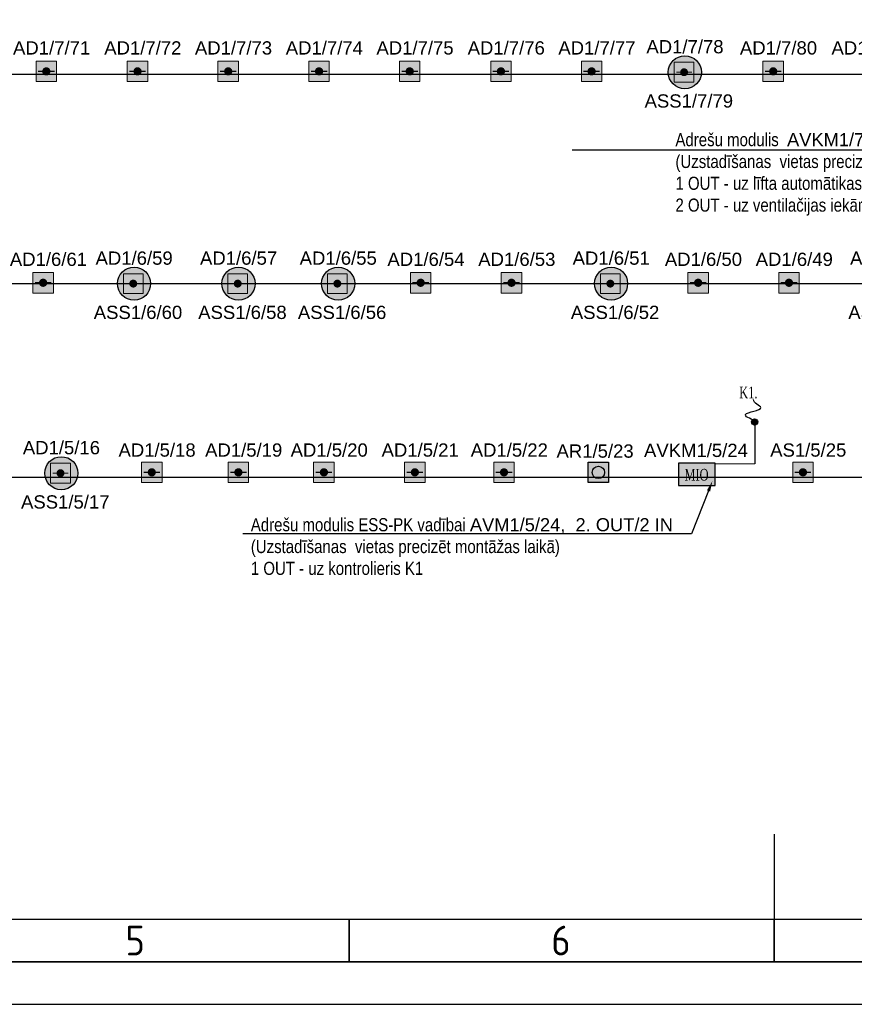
# Model space of a CAD drawing. Header units: millimetres. Extents: x -197461 to 862495, y -970068 to 63888.
# Tile 9 of 205: x -109893 to -96575, y -719994 to -704290. Entities that reach past the tile are written whole.
import ezdxf
from ezdxf import colors
from ezdxf.entities.mleader import LeaderData, LeaderLine
from ezdxf.math import Vec2, Vec3

# ---------------------------------------------------------------- set-up
doc = ezdxf.new("R2010")
doc.units = ezdxf.units.MM
doc.layers.get('0').update_dxf_attribs({"linetype": 'CONTINUOUS'})
doc.layers.add('Rasējuma lapa', color=7, linetype='CONTINUOUS')
doc.layers.add('UAS', color=240, linetype='CONTINUOUS')
doc.layers.add('S-STRS', color=7, linetype='CONTINUOUS', lineweight=9)
doc.styles.add('ARIAL', font='arialbd.ttf')
doc.styles.add('ISO', font='iso')
doc.styles.add('Karlis_times', font='times.ttf', dxfattribs={"height": 2.2})

# ---------------------------------------------------------------- blocks, each defined once
blk = doc.blocks.new('A2_L')
at = {"layer": 'Rasējuma lapa', "lineweight": 30}
for p, q in [((-292, 20), (-292, 10)), ((-574, 10), (-10, 10))]:
    blk.add_line(p, q, dxfattribs=at)
at = {"layer": 'Rasējuma lapa', "lineweight": 35}
for p, q in [((-342, 5), (-342, 10)), ((-292, 5), (-292, 10)), ((-579, 5), (-5, 5))]:
    blk.add_line(p, q, dxfattribs=at)
at = {"layer": 'Rasējuma lapa'}
blk.add_line((-594, 0), (0, 0), dxfattribs=at)
at = {"layer": 'Rasējuma lapa', "style": 'ISO'}
for s, p in [('6', (-318.21, 5.75)), ('5', (-368.3, 5.75))]:
    blk.add_text(s, height=3.5, dxfattribs=at).set_placement(p)
blk = doc.blocks.new('*U1293')
at = {"layer": 'Rasējuma lapa'}
blk.add_blockref('A2_L', (0, 0), dxfattribs=at)
blk = doc.blocks.new('AD-proj')
at = {"lineweight": 5}
blk.add_lwpolyline([(-250, -250), (250, -250), (250, 250), (-250, 250)], close=True, dxfattribs=at)
at = {"const_width": 30}
blk.add_lwpolyline([(-200, 0), (200, 0)], dxfattribs=at)
at = {"const_width": 100}
blk.add_lwpolyline([(-50, 0, 1), (50, 0, 1)], format="xyb", close=True, dxfattribs=at)
blk = doc.blocks.new('AP')
blk.add_hatch(color=256).paths.add_polyline_path([(150, 0, 1), (-150, 0, 1)])
for p, q in [((-250, 250), (250, 250)), ((-250, -250), (-250, 250)), ((250, 250), (250, -250)), ((250, -250), (-250, -250))]:
    blk.add_line(p, q)
blk.add_circle((0, 0), 150)

msp = doc.modelspace()

# ---------------------------------------------------------------- hatches: boundary and pattern name
at = {"layer": 'S-STRS', "true_color": 0xffffff}
h = msp.add_hatch(dxfattribs=at)
h.set_pattern_fill('ANGLE', scale=0.5625)
h.set_pattern_definition([(0, (4412930.6126, 5296122.145), (0, 3.9290625), [2.8575, -1.0715625]), (90, (4412930.6126, 5296122.145), (-3.9290625, 2e-16), [2.8575, -1.0715625])])
h.paths.add_polyline_path([(-99379.24848, -711363.9594), (-99379.18638, -711719.77972), (-98795.88759, -711719.77972), (-98795.9497, -711363.8973)])
at = {"layer": 'UAS', "lineweight": 50, "true_color": 0xffffff}
h = msp.add_hatch(color=7, dxfattribs=at)
h.dxf.hatch_style = 1
h.paths.add_polyline_path([(-99259.75034, -705128.12615, -1), (-99322.83728, -705128.12615, -1)], flags=0)
h.paths.add_polyline_path([(-99449.01114, -704970.40882), (-99449.01114, -705285.84349), (-99133.57648, -705285.84349), (-99133.57648, -704970.40882)], flags=16)
h.paths.add_polyline_path([(-99014.71264, -705128.84333, 1), (-99542.75994, -705128.84333, 1)])
h.paths.add_polyline_path([(-99133.57648, -705285.84349), (-99449.01114, -705285.84349), (-99449.01114, -704970.40882), (-99133.57648, -704970.40882)], flags=16)
h = msp.add_hatch(color=7, dxfattribs=at)
h.dxf.hatch_style = 1
h.paths.add_polyline_path([(-109501.13443, -705114.5601), (-109435.66349, -705114.5601, 1)], flags=16)
h.paths.add_polyline_path([(-109304.72161, -705278.23745), (-109304.72161, -704950.88275), (-109632.07631, -704950.88275), (-109632.07631, -705278.23745)])
h = msp.add_hatch(color=7, dxfattribs=at)
h.dxf.hatch_style = 1
h.paths.add_polyline_path([(-108045.52439, -705114.5601), (-107980.05345, -705114.5601, 1)], flags=16)
h.paths.add_polyline_path([(-107849.11157, -705278.23745), (-107849.11157, -704950.88275), (-108176.46627, -704950.88275), (-108176.46627, -705278.23745)])
h = msp.add_hatch(color=7, dxfattribs=at)
h.dxf.hatch_style = 1
h.paths.add_polyline_path([(-106598.66554, -705114.5601), (-106533.1946, -705114.5601, 1)], flags=16)
h.paths.add_polyline_path([(-106402.25272, -705278.23745), (-106402.25272, -704950.88275), (-106729.60742, -704950.88275), (-106729.60742, -705278.23745)])
h = msp.add_hatch(color=7, dxfattribs=at)
h.dxf.hatch_style = 1
h.paths.add_polyline_path([(-105149.05146, -705114.5601), (-105083.58052, -705114.5601, 1)], flags=16)
h.paths.add_polyline_path([(-104952.63864, -705278.23745), (-104952.63864, -704950.88275), (-105279.99334, -704950.88275), (-105279.99334, -705278.23745)])
h = msp.add_hatch(color=7, dxfattribs=at)
h.dxf.hatch_style = 1
h.paths.add_polyline_path([(-103702.19261, -705114.5601), (-103636.72167, -705114.5601, 1)], flags=16)
h.paths.add_polyline_path([(-103505.77979, -705278.23745), (-103505.77979, -704950.88275), (-103833.13449, -704950.88275), (-103833.13449, -705278.23745)])
h = msp.add_hatch(color=7, dxfattribs=at)
h.dxf.hatch_style = 1
h.paths.add_polyline_path([(-102246.58257, -705114.5601), (-102181.11163, -705114.5601, 1)], flags=16)
h.paths.add_polyline_path([(-102050.16976, -705278.23745), (-102050.16976, -704950.88275), (-102377.52445, -704950.88275), (-102377.52445, -705278.23745)])
h = msp.add_hatch(color=7, dxfattribs=at)
h.dxf.hatch_style = 1
h.paths.add_polyline_path([(-100799.72372, -705114.5601), (-100734.25278, -705114.5601, 1)], flags=16)
h.paths.add_polyline_path([(-100603.31091, -705278.23745), (-100603.31091, -704950.88275), (-100930.6656, -704950.88275), (-100930.6656, -705278.23745)])
h = msp.add_hatch(color=7, dxfattribs=at)
h.dxf.hatch_style = 1
h.paths.add_polyline_path([(-97902.04917, -705114.5601), (-97836.57824, -705114.5601, 1)], flags=16)
h.paths.add_polyline_path([(-97705.63636, -705278.23745), (-97705.63636, -704950.88275), (-98032.99105, -704950.88275), (-98032.99105, -705278.23745)])
h = msp.add_hatch(color=7, dxfattribs=at)
h.dxf.hatch_style = 1
h.paths.add_polyline_path([(-108049.61965, -708499.81312, -1), (-108112.70658, -708499.81312, -1)], flags=0)
h.paths.add_polyline_path([(-108238.88045, -708342.09579), (-108238.88045, -708657.53045), (-107923.44578, -708657.53045), (-107923.44578, -708342.09579)], flags=16)
h.paths.add_polyline_path([(-107804.58194, -708500.5303, 1), (-108332.62925, -708500.5303, 1)])
h.paths.add_polyline_path([(-107923.44578, -708657.53045), (-108238.88045, -708657.53045), (-108238.88045, -708342.09579), (-107923.44578, -708342.09579)], flags=16)
at = {"layer": 'UAS', "lineweight": 50, "true_color": 0xc7c8ca}
h = msp.add_hatch(color=9, dxfattribs=at)
h.dxf.hatch_style = 1
h.paths.add_polyline_path([(-106382.69454, -708499.81312, -1), (-106445.78148, -708499.81312, -1)], flags=0)
h.paths.add_polyline_path([(-106571.95534, -708342.09579), (-106571.95534, -708657.53045), (-106256.52068, -708657.53045), (-106256.52068, -708342.09579)], flags=16)
h.paths.add_polyline_path([(-106137.65684, -708500.5303, 1), (-106665.70414, -708500.5303, 1)])
h.paths.add_polyline_path([(-106256.52068, -708657.53045), (-106571.95534, -708657.53045), (-106571.95534, -708342.09579), (-106256.52068, -708342.09579)], flags=16)
h = msp.add_hatch(color=9, dxfattribs=at)
h.dxf.hatch_style = 1
h.paths.add_polyline_path([(-104792.69735, -708499.81312, -1), (-104855.78428, -708499.81312, -1)], flags=0)
h.paths.add_polyline_path([(-104981.95815, -708342.09579), (-104981.95815, -708657.53045), (-104666.52348, -708657.53045), (-104666.52348, -708342.09579)], flags=16)
h.paths.add_polyline_path([(-104547.65964, -708500.5303, 1), (-105075.70695, -708500.5303, 1)])
h.paths.add_polyline_path([(-104666.52348, -708657.53045), (-104981.95815, -708657.53045), (-104981.95815, -708342.09579), (-104666.52348, -708342.09579)], flags=16)
at = {"layer": 'UAS', "lineweight": 50, "true_color": 0xffffff}
h = msp.add_hatch(color=7, dxfattribs=at)
h.dxf.hatch_style = 1
h.paths.add_polyline_path([(-100436.65753, -708499.81312, -1), (-100499.74447, -708499.81312, -1)], flags=0)
h.paths.add_polyline_path([(-100625.91833, -708342.09579), (-100625.91833, -708657.53045), (-100310.48367, -708657.53045), (-100310.48367, -708342.09579)], flags=16)
h.paths.add_polyline_path([(-100191.61983, -708500.5303, 1), (-100719.66713, -708500.5303, 1)])
h.paths.add_polyline_path([(-100310.48367, -708657.53045), (-100625.91833, -708657.53045), (-100625.91833, -708342.09579), (-100310.48367, -708342.09579)], flags=16)
h = msp.add_hatch(color=7, dxfattribs=at)
h.dxf.hatch_style = 1
h.paths.add_polyline_path([(-109551.91802, -708486.24707), (-109486.44708, -708486.24707, 1)], flags=16)
h.paths.add_polyline_path([(-109355.5052, -708649.92442), (-109355.5052, -708322.56972), (-109682.85989, -708322.56972), (-109682.85989, -708649.92442)])
h = msp.add_hatch(color=7, dxfattribs=at)
h.dxf.hatch_style = 1
h.paths.add_polyline_path([(-103527.1446, -708486.24707), (-103461.67366, -708486.24707, 1)], flags=16)
h.paths.add_polyline_path([(-103330.73178, -708649.92442), (-103330.73178, -708322.56972), (-103658.08648, -708322.56972), (-103658.08648, -708649.92442)])
h = msp.add_hatch(color=7, dxfattribs=at)
h.dxf.hatch_style = 1
h.paths.add_polyline_path([(-102077.61548, -708486.24707), (-102012.14454, -708486.24707, 1)], flags=16)
h.paths.add_polyline_path([(-101881.20267, -708649.92442), (-101881.20267, -708322.56972), (-102208.55736, -708322.56972), (-102208.55736, -708649.92442)])
h = msp.add_hatch(color=7, dxfattribs=at)
h.dxf.hatch_style = 1
h.paths.add_polyline_path([(-99099.73588, -708486.24707), (-99034.26494, -708486.24707, 1)], flags=16)
h.paths.add_polyline_path([(-98903.32306, -708649.92442), (-98903.32306, -708322.56972), (-99230.67776, -708322.56972), (-99230.67776, -708649.92442)])
h = msp.add_hatch(color=7, dxfattribs=at)
h.dxf.hatch_style = 1
h.paths.add_polyline_path([(-97650.20677, -708486.24707), (-97584.73583, -708486.24707, 1)], flags=16)
h.paths.add_polyline_path([(-97453.79395, -708649.92442), (-97453.79395, -708322.56972), (-97781.14864, -708322.56972), (-97781.14864, -708649.92442)])
at = {"layer": 'UAS'}
h = msp.add_hatch(color=1, dxfattribs=at)
h.dxf.hatch_style = 1
h.paths.add_polyline_path([(-98115.96984, -710706.7741, 1), (-98214.20101, -710706.7741, 1)])
at = {"layer": 'UAS', "lineweight": 50, "true_color": 0xffffff}
h = msp.add_hatch(color=7, dxfattribs=at)
h.dxf.hatch_style = 1
h.paths.add_polyline_path([(-109209.94692, -711523.14207, -1), (-109273.03385, -711523.14207, -1)], flags=0)
h.paths.add_polyline_path([(-109399.20772, -711365.42473), (-109399.20772, -711680.8594), (-109083.77305, -711680.8594), (-109083.77305, -711365.42473)], flags=16)
h.paths.add_polyline_path([(-108964.90921, -711523.85924, 1), (-109492.95652, -711523.85924, 1)])
h.paths.add_polyline_path([(-109083.77305, -711680.8594), (-109399.20772, -711680.8594), (-109399.20772, -711365.42473), (-109083.77305, -711365.42473)], flags=16)
h = msp.add_hatch(color=7, dxfattribs=at)
h.dxf.hatch_style = 1
h.paths.add_polyline_path([(-107818.11491, -711509.57601), (-107752.64397, -711509.57601, 1)], flags=16)
h.paths.add_polyline_path([(-107621.70209, -711673.25336), (-107621.70209, -711345.89867), (-107949.05679, -711345.89867), (-107949.05679, -711673.25336)])
h = msp.add_hatch(color=7, dxfattribs=at)
h.dxf.hatch_style = 1
h.paths.add_polyline_path([(-106435.90075, -711509.57601), (-106370.42981, -711509.57601, 1)], flags=16)
h.paths.add_polyline_path([(-106239.48793, -711673.25336), (-106239.48793, -711345.89867), (-106566.84263, -711345.89867), (-106566.84263, -711673.25336)])
h = msp.add_hatch(color=7, dxfattribs=at)
h.dxf.hatch_style = 1
h.paths.add_polyline_path([(-105071.50454, -711509.57601), (-105006.0336, -711509.57601, 1)], flags=16)
h.paths.add_polyline_path([(-104875.09172, -711673.25336), (-104875.09172, -711345.89867), (-105202.44642, -711345.89867), (-105202.44642, -711673.25336)])
h = msp.add_hatch(color=7, dxfattribs=at)
h.dxf.hatch_style = 1
h.paths.add_polyline_path([(-103620.04555, -711509.57601), (-103554.57461, -711509.57601, 1)], flags=16)
h.paths.add_polyline_path([(-103423.63273, -711673.25336), (-103423.63273, -711345.89867), (-103750.98743, -711345.89867), (-103750.98743, -711673.25336)])
h = msp.add_hatch(color=7, dxfattribs=at)
h.dxf.hatch_style = 1
h.paths.add_polyline_path([(-102197.58321, -711509.57601), (-102132.11227, -711509.57601, 1)], flags=16)
h.paths.add_polyline_path([(-102001.17039, -711673.25336), (-102001.17039, -711345.89867), (-102328.52509, -711345.89867), (-102328.52509, -711673.25336)])
h = msp.add_hatch(color=7, dxfattribs=at)
h.dxf.hatch_style = 1
h.paths.add_polyline_path([(-100495.6807, -711674.17377), (-100495.6807, -711346.81908), (-100823.0354, -711346.81908), (-100823.0354, -711674.17377)])
h.paths.add_polyline_path([(-100757.56446, -711510.49643, -1), (-100561.15164, -711510.49643, -1)], flags=16)
h = msp.add_hatch(color=7, dxfattribs=at)
h.dxf.hatch_style = 1
h.paths.add_polyline_path([(-97427.11826, -711509.57601), (-97361.64732, -711509.57601, 1)], flags=16)
h.paths.add_polyline_path([(-97230.70544, -711673.25336), (-97230.70544, -711345.89867), (-97558.06014, -711345.89867), (-97558.06014, -711673.25336)])

# ---------------------------------------------------------------- linework, layer by layer
at = {"layer": 'UAS', "color": 1}
msp.add_lwpolyline([(-132751.6746, -701988.97488), (-130027.3488, -701988.97488), (-130027.3488, -711587.67012), (-80789.0204, -711587.67012), (-80789.0204, -708503.52401), (-115252.65082, -708503.52401), (-115252.65082, -705160.15275), (-59966.0628, -705160.15275), (-59966.0628, -701592.99499), (-132743.70022, -701592.99499)], dxfattribs=at)
at = {"layer": 'UAS', "color": 1, "lineweight": 30}
for centre in [(-99278.73629, -705128.84333), (-108068.60559, -708500.5303), (-106401.68049, -708500.5303), (-104811.68329, -708500.5303), (-100455.64348, -708500.5303), (-109228.93287, -711523.85924)]:
    msp.add_circle(centre, 264.02365, dxfattribs=at)
at = {"layer": 'UAS', "color": 1}
msp.add_circle((-98165.08543, -710706.7741), 49.11558, dxfattribs=at)
msp.add_spline([(-98161.36381, -710687.09816), (-98312.99301, -710588.81487), (-98067.11836, -710476.18821), (-98185.96191, -710349.23427), (-98185.96191, -710347.1944)], degree=3, dxfattribs=at)

# ---------------------------------------------------------------- block references
at = {"layer": 'Rasējuma lapa', "xscale": 135.6730224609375, "yscale": 135.6730224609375, "zscale": 135.6730224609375}
msp.add_blockref('*U1293', (-58237.88142, -719994.26891), dxfattribs=at)
at = {"layer": 'UAS'}
for p, xscale, yscale, zscale in [((-109468.39896, -705114.5601), 0.6547093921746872, 0.6547093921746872, 0.6547093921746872), ((-108012.78892, -705114.5601), 0.6547093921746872, 0.6547093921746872, 0.6547093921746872), ((-106565.93007, -705114.5601), 0.6547093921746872, 0.6547093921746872, 0.6547093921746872), ((-105116.31599, -705114.5601), 0.6547093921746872, 0.6547093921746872, 0.6547093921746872), ((-103669.45714, -705114.5601), 0.6547093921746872, 0.6547093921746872, 0.6547093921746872), ((-102213.8471, -705114.5601), 0.6547093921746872, 0.6547093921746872, 0.6547093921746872), ((-100766.98825, -705114.5601), 0.6547093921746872, 0.6547093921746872, 0.6547093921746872), ((-99291.29381, -705128.12615), 0.6308693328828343, 0.6308693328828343, 0.6308693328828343), ((-97869.31371, -705114.5601), 0.6547093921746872, 0.6547093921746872, 0.6547093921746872), ((-109519.18255, -708486.24707), 0.6547093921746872, 0.6547093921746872, 0.6547093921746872), ((-108081.16311, -708499.81312), 0.6308693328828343, 0.6308693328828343, 0.6308693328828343), ((-106414.23801, -708499.81312), 0.6308693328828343, 0.6308693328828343, 0.6308693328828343), ((-104824.24081, -708499.81312), 0.6308693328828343, 0.6308693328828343, 0.6308693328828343), ((-103494.40913, -708486.24707), 0.6547093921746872, 0.6547093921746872, 0.6547093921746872), ((-102044.88001, -708486.24707), 0.6547093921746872, 0.6547093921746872, 0.6547093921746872), ((-100468.201, -708499.81312), 0.6308693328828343, 0.6308693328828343, 0.6308693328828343), ((-99067.00041, -708486.24707), 0.6547093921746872, 0.6547093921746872, 0.6547093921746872), ((-97617.4713, -708486.24707), 0.6547093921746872, 0.6547093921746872, 0.6547093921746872), ((-109241.49039, -711523.14207), 0.6308693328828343, 0.6308693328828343, 0.6308693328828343), ((-107785.37944, -711509.57601), 0.6547093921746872, 0.6547093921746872, 0.6547093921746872), ((-106403.16528, -711509.57601), 0.6547093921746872, 0.6547093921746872, 0.6547093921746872), ((-105038.76907, -711509.57601), 0.6547093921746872, 0.6547093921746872, 0.6547093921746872), ((-103587.31008, -711509.57601), 0.6547093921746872, 0.6547093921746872, 0.6547093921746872), ((-102164.84774, -711509.57601), 0.6547093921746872, 0.6547093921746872, 0.6547093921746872), ((-97394.38279, -711509.57601), 0.6547093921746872, 0.6547093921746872, 0.6547093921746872)]:
    msp.add_blockref('AD-proj', p, dxfattribs=dict(at, xscale=xscale, yscale=yscale, zscale=zscale))
at = {"layer": 'UAS', "color": 97, "xscale": 0.6547093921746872, "yscale": 0.6547093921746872, "zscale": 0.6547093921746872}
msp.add_blockref('AP', (-100659.35805, -711510.49643), dxfattribs=at)

# ---------------------------------------------------------------- texts
at = {"layer": 'UAS', "color": 5, "style": 'Karlis_times', "width": 0.7}
msp.add_text('K1.', height=186.805669, dxfattribs=at).set_placement((-98411.21846, -710329.62391))
at = {"layer": 'UAS', "color": 1, "style": 'Karlis_times', "width": 0.7}
msp.add_text('MIO', height=186.805669, dxfattribs=at).set_placement((-99285.01415, -711641.26607))

# ---------------------------------------------------------------- leaders
at = {"layer": 'UAS', "color": 18, "true_color": 0x000000}
ml = msp.add_multileader_mtext('Standard', dxfattribs=at)
ml.set_content('\\A1;{\\fArial Narrow|b0|i0|c0|p34;\\C256;\\c0;Adre\\fArial Narrow|b0|i0|c186|p34;šu modulis ESS-PK vadībai \\fArial|b0|i0|c186|p34;\\C1;AVM1/5/24,  \\C256;\\c0;2. OUT/2 IN \\fArial Narrow|b0|i0|c186|p34;(Uzstadīšanas  vietas precizēt montāžas laikā)\\fArial|b0|i0|c186|p34;\\C1;\\P\\pxql;\\fArial Narrow|b0|i0|c186|p34;\\C256;\\c0;1 OUT - uz kontrolieris \\C5;K1}', color=(41, 19, 236))
ml.set_leader_properties()
ml.build(insert=Vec2(0, 0))
ml.multileader.update_dxf_attribs({"text_right_attachment_type": 6, "dogleg_length": 0.36, "arrow_head_size": 166.99834})
ctx = ml.context
ctx.base_point, ctx.char_height, ctx.arrow_head_size, ctx.landing_gap_size, ctx.plane_origin = Vec3(-106288.3567, -712346.89642), 208.74792195, 166.99834, 83.49917, Vec3(-104511.42586, -741310.6337)
ctx.right_attachment = 6
notes = []
notes.append((ctx, [(1, (1, 1, 0), (-99171.98748, -712491.24006), (-1, 0), 235.97506, [(0, [(-98840.17003, -711650.71493)], 0, [])])]))
ctx.mtext.insert, ctx.mtext.width, ctx.mtext.flow_direction = Vec3(-106204.85753, -712240.74255), 6772.0652098, 5
for ctx, leaders in notes:
    for number, flags, end, landing, length, lines in leaders:
        leader = LeaderData()
        leader.index, (leader.has_last_leader_line, leader.has_dogleg_vector, leader.attachment_direction) = number, flags
        leader.last_leader_point, leader.dogleg_vector, leader.dogleg_length = Vec3(end), Vec3(landing), length
        for number, points, colour, breaks in lines:
            line = LeaderLine()
            line.index, line.vertices, line.color, line.breaks = number, Vec3.list(points), colors.encode_raw_color(colour), breaks
            leader.lines.append(line)
        ctx.leaders.append(leader)

# ---------------------------------------------------------------- next in the draw order: texts
at = {"layer": 'UAS', "color": 251, "linetype": 'Continuous', "lineweight": 20, "true_color": 0x636466, "char_height": 211.4384766, "attachment_point": 5, "style": 'ARIAL', "bg_fill": 3, "box_fill_scale": 1.1, "bg_fill_color": 256, "bg_fill_transparency": 0}
for s, insert in [('\\A1;{\\fArial|b0|i0|c186|p34;\\C1;AD1/7/71}', (-109383.77376, -704741.90255)), ('\\A1;{\\fArial|b0|i0|c186|p34;\\C1;AD1/7/72}', (-107928.16372, -704741.90255)), ('\\A1;{\\fArial|b0|i0|c186|p34;\\C1;AD1/7/73}', (-106481.30487, -704741.90255)), ('\\A1;{\\fArial|b0|i0|c186|p34;\\C1;AD1/7/74}', (-105031.69079, -704741.90255)), ('\\A1;{\\fArial|b0|i0|c186|p34;\\C1;AD1/7/75}', (-103584.83194, -704741.90255)), ('\\A1;{\\fArial|b0|i0|c186|p34;\\C1;AD1/7/76}', (-102129.2219, -704741.90255)), ('\\A1;{\\fArial|b0|i0|c186|p34;\\C1;AD1/7/77}', (-100682.36305, -704741.90255)), ('\\A1;{\\fArial|b0|i0|c186|p34;\\C1;AD1/7/78}', (-99277.10777, -704722.7927)), ('\\A1;{\\fArial|b0|i0|c186|p34;\\C1;AD1/7/80}', (-97784.6885, -704741.90255)), ('\\A1;{\\fArial|b0|i0|c186|p34;\\C1;AD1/7/81}', (-96323.7258, -704741.90255)), ('\\A1;{\\fArial|b0|i0|c186|p34;\\C1;ASS1/7/79}', (-99215.593, -705588.19166)), ('\\A1;{\\fArial|b0|i0|c186|p34;\\C1;AD1/6/59}', (-108066.97708, -708094.47967)), ('\\A1;{\\fArial|b0|i0|c186|p34;\\C1;AD1/6/57}', (-106400.05197, -708094.47967)), ('\\A1;{\\fArial|b0|i0|c186|p34;\\C1;AD1/6/55}', (-104810.05478, -708094.47967)), ('\\A1;{\\fArial|b0|i0|c186|p34;\\C1;AD1/6/54}', (-103409.78393, -708113.58952)), ('\\A1;{\\fArial|b0|i0|c186|p34;\\C1;AD1/6/53}', (-101960.25481, -708113.58952)), ('\\A1;{\\fArial|b0|i0|c186|p34;\\C1;AD1/6/51}', (-100454.01496, -708094.47967)), ('\\A1;{\\fArial|b0|i0|c186|p34;\\C1;AD1/6/50}', (-98982.37521, -708113.58952)), ('\\A1;{\\fArial|b0|i0|c186|p34;\\C1;AD1/6/49}', (-97532.8461, -708113.58952)), ('\\A1;{\\fArial|b0|i0|c186|p34;\\C1;AD1/6/47}', (-96026.60624, -708094.47967)), ('\\A1;{\\fArial|b0|i0|c186|p34;\\C1;ASS1/6/60}', (-108005.4623, -708959.87863)), ('\\A1;{\\fArial|b0|i0|c186|p34;\\C1;ASS1/6/58}', (-106338.5372, -708959.87863)), ('\\A1;{\\fArial|b0|i0|c186|p34;\\C1;ASS1/6/56}', (-104748.54, -708959.87863)), ('\\A1;{\\fArial|b0|i0|c186|p34;\\C1;ASS1/6/52}', (-100392.50019, -708959.87863)), ('\\A1;{\\fArial|b0|i0|c186|p34;\\C1;ASS1/6/48}', (-95965.09147, -708959.87863)), ('\\A1;{\\fArial|b0|i0|c186|p34;\\C1;AD1/5/16}', (-109227.30435, -711117.80861)), ('\\A1;{\\fArial|b0|i0|c186|p34;\\C1;AD1/5/18}', (-107700.75424, -711155.70156)), ('\\A1;{\\fArial|b0|i0|c186|p34;\\C1;AD1/5/19}', (-106318.54008, -711155.70156)), ('\\A1;{\\fArial|b0|i0|c186|p34;\\C1;AD1/5/21}', (-103502.68488, -711155.70156)), ('\\A1;{\\fArial|b0|i0|c186|p34;\\C1;AD1/5/22}', (-102080.22254, -711155.70156)), ('\\A1;{\\fArial|b0|i0|c186|p34;\\C1;AR1/5/23}', (-100711.27917, -711172.0312)), ('\\A1;{\\fArial|b0|i0|c186|p34;\\C1;AVKM1/5/24}', (-99101.66327, -711160.81846)), ('\\A1;{\\fArial|b0|i0|c186|p34;\\C1;AS1/5/25}', (-97309.75759, -711155.70156)), ('\\A1;{\\fArial|b0|i0|c186|p34;\\C1;ASS1/5/17}', (-109165.78957, -711983.20757))]:
    msp.add_mtext(s, dxfattribs=dict(at, insert=insert))

# ---------------------------------------------------------------- next in the draw order: linework, layer by layer
at = {"layer": 'UAS', "color": 5}
msp.add_lwpolyline([(-98164.43518, -710760.13969), (-98164.43518, -711376.34737), (-98791.21922, -711381.67169)], dxfattribs=at)
at = {"layer": 'UAS', "color": 1, "ltscale": 0.2}
msp.add_lwpolyline([(-98795.9497, -711363.8973), (-99379.24848, -711363.9594), (-99379.18638, -711719.77972), (-98795.88759, -711719.77972)], close=True, dxfattribs=at)

# ---------------------------------------------------------------- next in the draw order: texts
at = {"layer": 'UAS', "color": 251, "linetype": 'Continuous', "lineweight": 20, "true_color": 0x636466, "char_height": 211.4384766, "attachment_point": 5, "style": 'ARIAL', "bg_fill": 3, "box_fill_scale": 1.1, "bg_fill_color": 256, "bg_fill_transparency": 0}
for s, insert in [('\\A1;{\\fArial|b0|i0|c186|p34;\\C1;AD1/6/61}', (-109434.55734, -708113.58952)), ('\\A1;{\\fArial|b0|i0|c186|p34;\\C1;AD1/5/20}', (-104954.14387, -711155.70156))]:
    msp.add_mtext(s, dxfattribs=dict(at, insert=insert))

# ---------------------------------------------------------------- next in the draw order: leaders
at = {"layer": 'UAS', "color": 18, "true_color": 0x000000}
ml = msp.add_multileader_mtext('Standard', dxfattribs=at)
ml.set_content('\\A1;{\\fArial Narrow|b0|i0|c0|p34;\\C256;\\c0;Adre\\fArial Narrow|b0|i0|c186|p34;šu modulis  \\fArial|b0|i0|c186|p34;\\C1;AV\\fArial|b0|i0|c0|p34;K\\fArial|b0|i0|c186|p34;M1/7/83,  \\C256;\\c0;2. OUT/2 IN    \\fArial Narrow|b0|i0|c186|p34;(Uzstadīšanas  vietas precizēt montāžas laikā)\\fArial|b0|i0|c186|p34;\\C1;\\P\\pxql;\\fArial Narrow|b0|i0|c186|p34;\\C256;\\c0;1 OUT - uz līfta automātikas \\C5;\\P\\C256;\\c0;2 OUT - uz ventilačijas iekārtas vadības skapis}', color=(41, 19, 236))
ml.set_leader_properties()
ml.build(insert=Vec2(0, 0))
ml.multileader.update_dxf_attribs({"text_right_attachment_type": 6, "dogleg_length": 0.36, "arrow_head_size": 166.99834})
ctx = ml.context
ctx.base_point, ctx.char_height, ctx.arrow_head_size, ctx.landing_gap_size, ctx.plane_origin = Vec3(-99512.66692, -706234.18664), 208.74792195, 166.99834, 83.49917, Vec3(-98543.78243, -735132.43901)
ctx.right_attachment = 6
notes = []
notes.append((ctx, [(1, (1, 1, 0), (-93916.4838, -706369.24626), (-1, 0), 235.97506, [(0, [(-93192.40163, -705215.35408)], 0, [])])]))
ctx.mtext.insert, ctx.mtext.width, ctx.mtext.flow_direction = Vec3(-99429.16775, -706099.12702), 6772.0652098, 5
for ctx, leaders in notes:
    for number, flags, end, landing, length, lines in leaders:
        leader = LeaderData()
        leader.index, (leader.has_last_leader_line, leader.has_dogleg_vector, leader.attachment_direction) = number, flags
        leader.last_leader_point, leader.dogleg_vector, leader.dogleg_length = Vec3(end), Vec3(landing), length
        for number, points, colour, breaks in lines:
            line = LeaderLine()
            line.index, line.vertices, line.color, line.breaks = number, Vec3.list(points), colors.encode_raw_color(colour), breaks
            leader.lines.append(line)
        ctx.leaders.append(leader)

doc.saveas('drawing.dxf')
